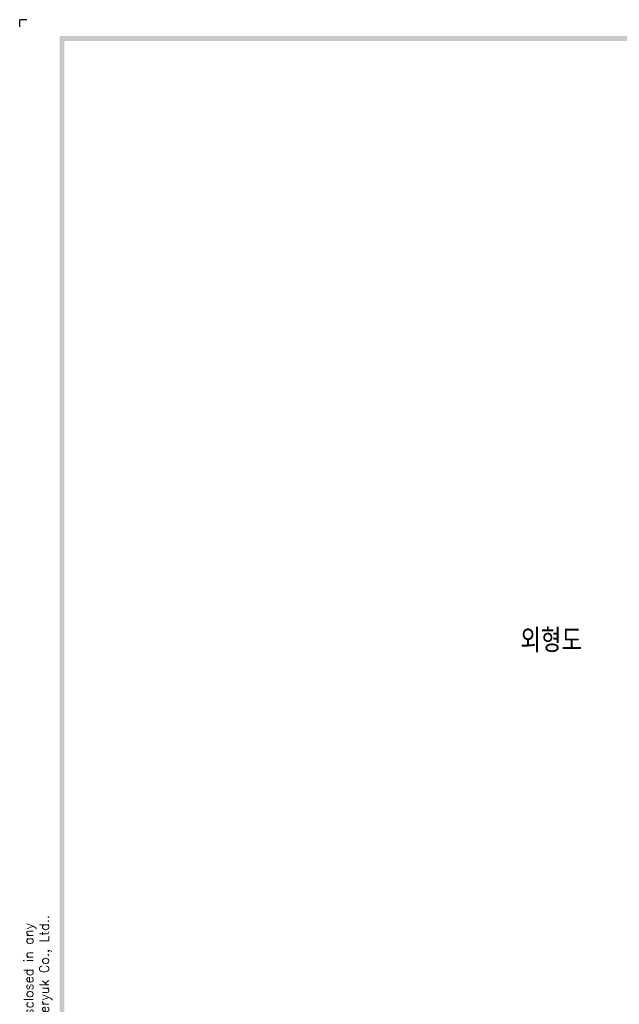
# Model space of a CAD drawing. Extents: x -2268 to 2710, y -907 to 1780.
# Tile 3 of 24: x -2268 to -1886, y 1151 to 1780. Entities that reach past the tile are written whole.
import ezdxf

# ---------------------------------------------------------------- set-up
doc = ezdxf.new("R2010")
doc.units = 0
doc.header["$LTSCALE"] = 3
doc.header["$MEASUREMENT"] = 0
doc.layers.add('di', color=3, linetype='CONTINUOUS')
doc.layers.add('dwg', color=7, linetype='CONTINUOUS')
doc.styles.get("Standard").update_dxf_attribs({"font": 'romans.shx', "height": 4, "bigfont": 'ghs.shx'})

msp = doc.modelspace()

# ---------------------------------------------------------------- linework, layer by layer
at = {"layer": 'di'}
for p in [(-2263.565, 1779.575), (-2268.065, 1775.075)]:
    msp.add_line(p, (-2268.065, 1779.575), dxfattribs=at)
at = {"layer": 'dwg'}
for points in [[(-2242.565, 1769.075), (-2239.565, 1766.075), (205.435, 1769.075), (202.435, 1766.075)], [(-2242.565, 47.075), (-2239.565, 48.575), (-2242.565, 1769.075), (-2239.565, 1766.075)]]:
    msp.add_trace(points, dxfattribs=at)

# ---------------------------------------------------------------- texts
at = {"layer": 'di', "insert": (-1948.72, 1390.932), "char_height": 15, "width": 74.93994, "attachment_point": 1}
msp.add_mtext('{\\Fromans,hgs|c129;외형도}', dxfattribs=at)
at = {"layer": 'di', "insert": (-2256.465, 904.564), "char_height": 6, "width": 816.29796, "attachment_point": 5, "rotation": 90}
msp.add_mtext('\\A1;This material and the information herein is the property of Daeryuk Co., Ltd.. They shall be neither reproduced, copied, lent, or disclosed in any\\Pway whatsoever for the use of any third party, nor used for the manufacturing purposes without the express written consent of Daeryuk Co., Ltd..', dxfattribs=at)

doc.saveas('drawing.dxf')
